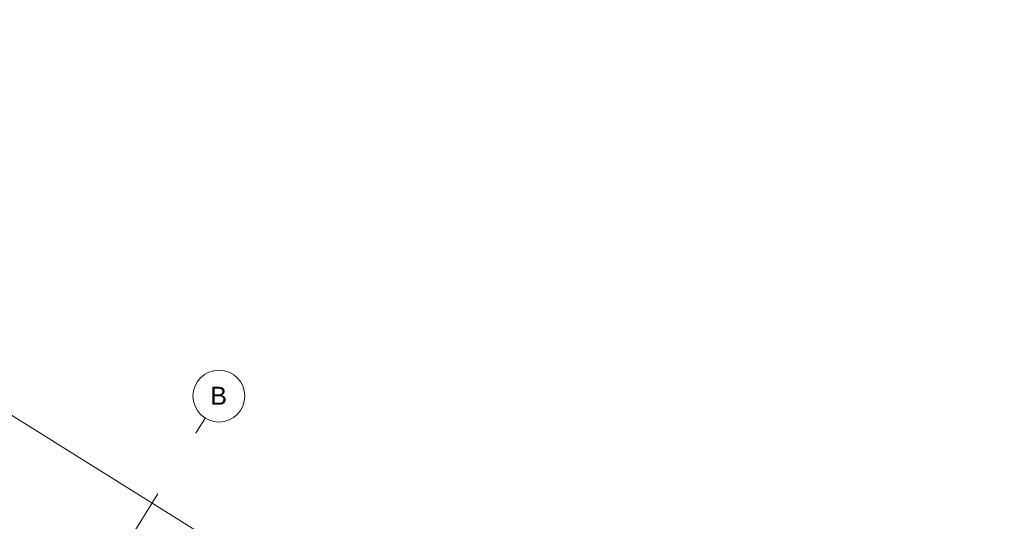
# Model space of a CAD drawing. Header units: inches. Extents: x 16 to 173, y 15 to 159.
# Tile 42 of 43: x 104 to 147, y 137 to 159. Entities that reach past the tile are written whole.
import ezdxf

# ---------------------------------------------------------------- set-up
doc = ezdxf.new("R2010")
doc.units = ezdxf.units.IN
doc.header["$MEASUREMENT"] = 0
doc.linetypes.add('Grid Line', pattern=[22.225, 12.7, -3.175, 3.175, -3.175])
for name, color, linetype, lineweight in [('A-FLOR', 192, 'Continuous', 13), ('S-GRID', 1, 'Continuous', 9), ('S-GRID-IDEN', 1, 'Continuous', 9)]:
    doc.layers.add(name, color=color, linetype=linetype, lineweight=lineweight)
doc.styles.add('Arial_1', font='arial.ttf', dxfattribs={"height": 600})

# ---------------------------------------------------------------- blocks, each defined once
blk = doc.blocks.new('Grid - M_Grid Head - Circle-11506-_منفی')
at = {"layer": 'S-GRID-IDEN'}
blk.add_circle((0, 0), 6.5, dxfattribs=at)

msp = doc.modelspace()

# ---------------------------------------------------------------- linework, layer by layer
at = {"layer": 'A-FLOR'}
msp.add_line((172.881, 98.214), (75.444, 159.099), dxfattribs=at)
at = {"layer": 'S-GRID', "linetype": 'Grid Line'}
msp.add_line((56.124, 51.928), (112.063, 141.449), dxfattribs=at)

# ---------------------------------------------------------------- block references
at = {"layer": 'S-GRID-IDEN', "xscale": 0.1767626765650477, "yscale": 0.1767626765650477, "zscale": 0.1767626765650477, "rotation": 327.9999999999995}
msp.add_blockref('Grid - M_Grid Head - Circle-11506-_منفی', (112.672, 142.423), dxfattribs=at)

# ---------------------------------------------------------------- next in the draw order: texts
at = {"layer": 'S-GRID-IDEN', "insert": (112.289, 142.835), "char_height": 0.795, "width": 0.90693, "attachment_point": 1, "style": 'Arial_1', "bg_fill": 3, "box_fill_scale": 1.25, "bg_fill_color": 256, "bg_fill_true_color": 13158600, "bg_fill_transparency": 0}
msp.add_mtext('B', dxfattribs=at)

doc.saveas('drawing.dxf')
